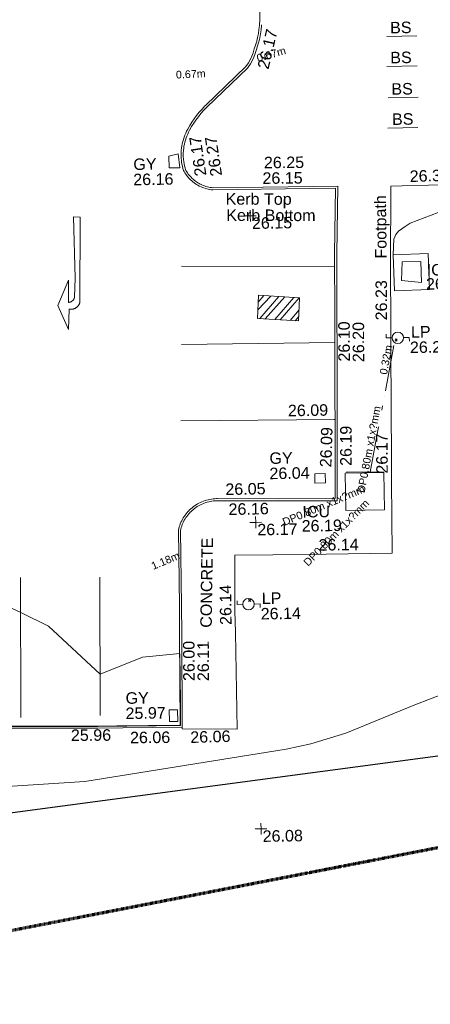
# Model space of a CAD drawing. Header units: millimetres. Extents: x -290717 to 520720, y -88450 to 287762.
# Tile 216 of 256: x 41134 to 54517, y -60301 to -28179. Entities that reach past the tile are written whole.
import ezdxf

# ---------------------------------------------------------------- set-up
doc = ezdxf.new("R2010")
doc.units = ezdxf.units.MM
for name, pattern in [('Dash 1_5mm', [3, 1.5, -1.5]), ('IMPORT-HIDDEN2 _3_', [4762.5, 3175, -1587.5]), ('IMPORT-UG_ELEC_LV_QLB2 _2_', [2700, 1500, -300.0000000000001, 0, -250, 150, -300.0000000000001, 0, -200]), ('IMPORT-UG_ELEC_STREET LIGHTING_QLB2 _2_', [2700, 1500, -300.0000000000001, 0, -250, 150, -300.0000000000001, 0, -200])]:
    doc.linetypes.add(name, pattern=pattern)
for name, color, linetype, lineweight, true_color in [('00_TOPO_FURN_LAMP_POST', 7, 'Continuous', 9, 0x666666), ('00_UAV_BIKE_STAND', 1, 'Continuous', 9, 0xff0000), ('00_UAV_CONCRETE', 9, 'Continuous', 9, 0x808080), ('00_UAV_FOOTPATH', 7, 'Continuous', 9, 0xa50000), ('00_UAV_FORM_LINES', 7, 'Continuous', 9, 0x666666), ('00_UAV_FURN_LAMP_POST', 7, 'Continuous', 9, 0xa50000), ('00_UAV_KERB_BOTTOM', 1, 'Continuous', 9, 0xff0000), ('00_UAV_KERB_TOP', 7, 'Continuous', 9, 0xa500a5), ('00_UAV_LEVEL_SPOT', 7, 'Continuous', 9, 0x666666), ('00_UAV_PARKING', 4, 'Continuous', 9, 0x00ffff), ('00_UAV_ROAD_MARKING_ARROWS', 7, 'Continuous', 9, 0x999999), ('00_UAV_ROAD_MARKING_WHITE_CONTINUOUS', 7, 'Continuous', 9, 0x999999), ('00_UAV_SERV_GULLY', 7, 'Continuous', 9, 0x5252a5), ('00_UAV_SERV_IC', 5, 'Continuous', 9, 0x0000ff), ('01_DTM_CONTOUR_MNR', 7, 'Continuous', 9, 0xa5a552), ('12333-PUM-2D-U-0001-C01 - Rev2_REVIT IMPORT_dwg', 7, 'Continuous', 9, 0x767676), ('A_RHA_Line', 7, 'Continuous', 9, 0x00a600), ('PUM-CHAMBER EXTENTS', 6, 'IMPORT-HIDDEN2 _3_', 9, 0xff00ff), ('PUM-ELECTRIC-LV-QLB2', 1, 'IMPORT-UG_ELEC_LV_QLB2 _2_', 9, 0xff0000), ('PUM-ELECTRIC-MH', 1, 'Continuous', 9, 0xff0000), ('PUM-ELECTRIC-SL-QLB2', 7, 'IMPORT-UG_ELEC_STREET LIGHTING_QLB2 _2_', 9, 0xff7f7f), ('PUM-SURVEY BOUNDARY_EXTENT', 190, 'Continuous', 25, 0x7f00ff)]:
    doc.layers.add(name, color=color, linetype=linetype, lineweight=lineweight, true_color=true_color)
doc.layers.add('00_UAV_SURVEY_TEXT', color=7, linetype='Continuous', lineweight=9)
doc.layers.add('GEN-TEXT', color=7, linetype='Continuous', lineweight=9)
doc.styles.add('Arial_1', font='arial.ttf', dxfattribs={"height": 250})
doc.styles.add('Swis721 Lt BT_2', font='swissl.ttf', dxfattribs={"height": 375})

# ---------------------------------------------------------------- blocks, each defined once
blk = doc.blocks.new('12333-PUM-2D-U-0001-C01 - Rev2_REVIT IMPORT_dwg_MSL_Lamp_Post_SYM-2077240-Site Location Plan Existing')
at = {"layer": '00_TOPO_FURN_LAMP_POST', "color": 254, "true_color": 0xcccccc, "flags": 128}
for points in [[(-500.1060478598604, 0), (-1000.212095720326, 0), (-1000.212095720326, 316.7338303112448)], [(500.1060478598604, 0), (1000.21209571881, 0), (1000.21209571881, -316.7338303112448)]]:
    blk.add_lwpolyline(points, dxfattribs=at)
at = {"layer": '00_TOPO_FURN_LAMP_POST', "color": 254, "true_color": 0xcccccc}
blk.add_circle((0, 0), 500.1060478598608, dxfattribs=at)
blk = doc.blocks.new('12333-PUM-2D-U-0001-C01 - Rev2_REVIT IMPORT_dwg_UAV-2077255-Site Location Plan Existing')
at = {"layer": '00_UAV_LEVEL_SPOT', "color": 254, "true_color": 0xcccccc, "flags": 128}
for points in [[(0, -500.0000000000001), (0, 0), (-500.0000000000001, 0)], [(500.0000000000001, 0), (0, 0), (0, 500.0000000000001)]]:
    blk.add_lwpolyline(points, dxfattribs=at)
blk = doc.blocks.new('12333-PUM-2D-U-0001-C01 - Rev2_REVIT IMPORT_dwg_MGS62954_T2_Galway_ITM_3d_Rev1-2077680-Site Location Plan Existing')
at = {"layer": '00_UAV_BIKE_STAND', "color": 254, "true_color": 0xcccccc}
for p, q in [((533955530.0902098, 725525774.8644043), (533954547.0902098, 725525771.8644043)), ((533955519.0902098, 725524796.8644043), (533954536.0902098, 725524793.8644043)), ((533955537.0902098, 725523772.8644041), (533954554.0902097, 725523769.864404)), ((533955510.0902097, 725522786.8644042), (533954527.0902097, 725522783.8644042))]:
    blk.add_line(p, q, dxfattribs=at)
at = {"layer": '00_UAV_CONCRETE', "color": 254, "true_color": 0xcccccc, "flags": 128}
blk.add_lwpolyline([(533954629.5362045, 725518644.8525176), (533955771.5362046, 725518674.8525176), (533955802.3743511, 725517500.9470663), (533954660.3743512, 725517470.9470663)], close=True, dxfattribs=at)
at = {"layer": '00_UAV_FOOTPATH', "color": 254, "true_color": 0xcccccc, "flags": 128}
blk.add_lwpolyline([(533947490.9145735, 725503356.2019494), (533947489.5362047, 725503306.8525176), (533949278.5362046, 725503258.8525177), (533949275.2695647, 725506418.5101815), (533949274.5362047, 725507127.8525176), (533949302.5362048, 725508938.8525175), (533951781.8877544, 725508920.5116521), (533952276.5362046, 725508916.8525176), (533954432.5362047, 725508914.8525176), (533954451.4360221, 725511263.9423158), (533954456.5362047, 725511897.8525176), (533954503.5362048, 725515556.8525176), (533954513.8522297, 725516263.2423245), (533954543.5362046, 725518295.8525176), (533954594.5362048, 725520886.8525176), (533954969.5556239, 725520890.8114558), (533956678.5362046, 725520908.8525175)], dxfattribs=at)
at = {"layer": '00_UAV_FORM_LINES', "color": 254, "true_color": 0xcccccc, "flags": 128}
for points in [[(533954629.5362047, 725518644.8525176), (533954661.5365, 725519154.8525002), (533954730.5365, 725519313.8525002), (533954815.5365, 725519416.8525001), (533955037.5365, 725519566.8525001), (533955210.5365, 725519673.8525001), (533956348.5365, 725520080.8525002), (533956733.5365, 725520283.8525002), (533956933.5365, 725520465.8525001), (533957134.5365, 725520757.8525002), (533957235.5365, 725521022.8525002), (533957253.5365002, 725521328.8525002), (533957204.5365002, 725521890.8525002), (533957175.5365001, 725524506.8525001), (533957069.5365002, 725527624.8525002), (533956955.5365, 725531093.8525001), (533956805.5365, 725533566.8525002), (533956795.5365001, 725533729.8525002), (533956860.5365, 725533838.8525001), (533956971.5365002, 725533951.8525001), (533957133.5365001, 725534022.8525002), (533957893.0902098, 725534168.8644043)], [(533891285.9865, 725491220.0060003), (533893029.9865001, 725491782.0060002), (533896429.9865001, 725493957.0060003), (533897740.9865001, 725494819.0060002), (533898691.9865001, 725495219.006), (533900316.5495001, 725495866.014), (533903698.5495002, 725495954.0140002), (533912696.5495001, 725496981.0139999), (533920852.5495001, 725498281.0140002), (533931737.7249999, 725500079.6935), (533941064.725, 725501493.6935), (533944284.725, 725501640.6935), (533950868.725, 725502585.6935003), (533951666.7249999, 725502740.6935003), (533952812.7250001, 725503073.6935002), (533955028.725, 725503937.6935002), (533956273.725, 725504395.6935002), (533960712.5365, 725504931.8525001)]]:
    blk.add_lwpolyline(points, dxfattribs=at)
at = {"layer": '00_UAV_KERB_BOTTOM', "color": 254, "true_color": 0xcccccc, "flags": 128}
blk.add_lwpolyline([(533950406.5040748, 725526226.4049691), (533950404.7939532, 725526206.1649225), (533950388.2727191, 725526075.9263481), (533950366.3121516, 725525946.4938525), (533950338.9507769, 725525818.0945041), (533950306.2365959, 725525690.9535595), (533950268.2270007, 725525565.2940667), (533950224.9886731, 725525441.3364751), (533950183.5952229, 725525320.9124568), (533950140.6948515, 725525206.6677225), (533950081.0157391, 725525085.8014199), (533950030.0294461, 725524992.9492552), (533949941.7830805, 725524870.6826469), (533948597.7048924, 725523623.8325347), (533948583.6250276, 725523610.2697823), (533948487.5080935, 725523513.1411537), (533948395.5427951, 725523412.072764), (533948307.8904708, 725523307.2419213), (533948224.7048924, 725523198.8325347), (533948151.1044114, 725523094.4127623), (533948076.9687212, 725522979.6245441), (533948007.7048925, 725522861.8325347), (533947973.1397697, 725522798.5914624), (533947941.2141779, 725522733.8832823), (533947912.0262877, 725522667.8949573), (533947885.6273043, 725522600.7422532), (533947862.0635408, 725522532.5429788), (533947841.3763357, 725522463.4167786), (533947823.6019819, 725522393.4849236), (533947808.7716613, 725522322.8700984), (533947796.9113915, 725522251.6961848), (533947788.0419791, 725522180.088046), (533947785.7188318, 725522151.5918276), (533947782.1789844, 725522108.1713074), (533947779.3326932, 725522036.0721354), (533947779.5080982, 725521963.9170163), (533947782.7048924, 725521891.8325347), (533947784.272485, 725521869.9826034), (533947791.398665, 725521798.18003), (533947801.5253735, 725521726.7388532), (533947814.6348454, 725521655.7844049), (533947830.7040821, 725521585.4411633), (533947849.7048925, 725521515.8325346), (533947865.938662, 725521484.9038464), (533947890.6359626, 725521441.6675694), (533947917.1221472, 725521399.5034335), (533947945.3507493, 725521358.485409), (533947975.2722468, 725521318.6854557), (533948006.8341472, 725521280.1733956), (533948039.9810802, 725521243.0167925), (533948074.6548946, 725521207.2808317), (533948110.794761, 725521173.0282059), (533948148.3372777, 725521140.3190061), (533948187.2165822, 725521109.2106152), (533948227.3644674, 725521079.7576078), (533948268.7104998, 725521052.011655), (533948311.1821447, 725521026.021432), (533948354.7048924, 725521001.8325348), (533948365.4838072, 725520996.2043456), (533948410.2075329, 725520974.3155205), (533948455.8086374, 725520954.3187313), (533948502.2071204, 725520936.249058), (533948549.3215835, 725520920.1382022), (533948597.0693719, 725520906.0144272), (533948645.3667196, 725520893.9025111), (533948694.1288968, 725520883.8237021), (533948743.2703581, 725520875.7956818), (533948792.7048924, 725520869.8325347), (533951957.5220419, 725520857.1859128), (533952796.7048925, 725520853.8325348), (533952723.7249327, 725518708.6936798), (533952697.2250117, 725516694.6996831), (533952681.7249328, 725515516.6936797), (533952616.2956557, 725511695.4643148), (533952599.7249327, 725510727.6936797), (533950757.7249328, 725510757.6936797), (533948763.7249327, 725510794.6936797), (533948735.4682711, 725510794.9411247), (533948681.3387665, 725510793.6895791), (533948627.3091521, 725510790.1724234), (533948573.4742138, 725510784.3958272), (533948568.9619051, 725510783.7194839), (533948519.9283968, 725510776.3699247), (533948466.7656386, 725510766.1087961), (533948414.0792045, 725510753.6304433), (533948361.9615245, 725510738.9567573), (533948310.5040308, 725510722.1134804), (533948259.7969974, 725510703.130162), (533948209.9293814, 725510682.0401047), (533948160.9886678, 725510658.8803083), (533948113.0607151, 725510633.6914023), (533948066.2296053, 725510606.517577), (533948020.5774961, 725510577.4065045), (533947976.1844764, 725510546.4092554), (533947933.1284273, 725510513.5802094), (533947891.4848834, 725510478.9769598), (533947851.3269017, 725510442.6602126), (533947812.7249327, 725510404.6936797), (533947808.4275394, 725510400.2651073), (533947771.6385234, 725510360.5393231), (533947736.5453208, 725510319.3078212), (533947703.2094968, 725510276.6429354), (533947671.6895341, 725510232.6195146), (533947642.0407292, 725510187.3147907), (533947614.3150964, 725510140.8082439), (533947588.5612757, 725510093.181462), (533947564.8244481, 725510044.5179988), (533947543.1462561, 725509994.9032269), (533947523.5647304, 725509944.4241867), (533947506.114224, 725509893.1694361), (533947490.8253508, 725509841.2288933), (533947477.7249326, 725509788.6936796), (533947466.7249327, 725507318.6936797), (533947455.6560336, 725506361.3568909), (533947421.7249326, 725503426.6936796), (533945356.9654995, 725503441.3155318), (533944738.7249327, 725503445.6936797), (533940357.6482238, 725503522.058477)], dxfattribs=at)
at = {"layer": '00_UAV_KERB_TOP', "color": 254, "true_color": 0xcccccc, "flags": 128}
blk.add_lwpolyline([(533950476.2555434, 725526220.5115297), (533950474.4219719, 725526198.810398), (533950457.5316867, 725526065.6625559), (533950435.0805643, 725525933.3387989), (533950407.1079913, 725525802.0712677), (533950373.6630415, 725525672.0902503), (533950334.8043884, 725525543.6237772), (533950291.1354693, 725525418.4317467), (533950249.4734834, 725525297.2264897), (533950205.0025099, 725525178.799204), (533950143.1070508, 725525053.4442015), (533950089.3125729, 725524955.4779946), (533949994.4798146, 725524824.0858444), (533948645.793909, 725523572.9613283), (533948632.7915474, 725523560.4365056), (533948538.2954015, 725523464.9457251), (533948448.303769, 725523366.0463623), (533948362.5325502, 725523263.465293), (533948281.1031507, 725523157.3445998), (533948209.1371776, 725523055.2437652), (533948136.566609, 725522942.878908), (533948068.6024731, 725522827.2971923), (533948035.2666802, 725522766.3053279), (533948004.6382473, 725522704.2262863), (533947976.6366295, 725522640.9198997), (533947951.3105702, 725522576.4964577), (533947928.7044996, 725522511.0689808), (533947908.8580769, 725522444.7522507), (533947891.8061195, 725522377.6626097), (533947877.578542, 725522309.9177558), (533947866.2003046, 725522241.6365367), (533947857.6913686, 725522172.9387408), (533947855.4760617, 725522145.7653171), (533947852.0666613, 725522103.944887), (533947849.3360507, 725522034.7760146), (533947849.5043268, 725521965.5534686), (533947852.5938194, 725521895.8885303), (533947854.0246428, 725521875.9449605), (533947860.9116297, 725521806.5524683), (533947870.6267623, 725521738.0148481), (533947883.203431, 725521669.9441746), (533947898.6195716, 725521602.4598671), (533947915.2275215, 725521541.617377), (533947927.3399218, 725521518.5407499), (533947950.6912378, 725521477.6608177), (533947975.6175027, 725521437.9799638), (533948002.1835647, 725521399.37772), (533948030.3428179, 725521361.9218084), (533948060.0458615, 725521325.6779392), (533948091.2405864, 725521290.709696), (533948123.8722659, 725521257.0784256), (533948157.8836536, 725521224.8431286), (533948193.2150814, 725521194.0603564), (533948229.8045664, 725521164.7841126), (533948267.5879182, 725521137.0657576), (533948306.4988515, 725521110.9539188), (533948346.4691036, 725521086.4944054), (533948387.9129657, 725521063.4609029), (533948397.0748586, 725521058.6770388), (533948439.6623333, 725521037.8337444), (533948482.5777337, 725521019.0146776), (533948526.2435508, 725521002.0092287), (533948570.5831795, 725520986.8472313), (533948615.5188336, 725520973.5552843), (533948660.9716806, 725520962.1567066), (533948706.8619807, 725520952.6714948), (533948753.1092263, 725520945.11629), (533948797.0509331, 725520939.8157269), (533952073.3874811, 725520926.723473), (533952869.1170418, 725520923.5437344), (533952793.709272, 725518707.0429642), (533952767.5770069, 725516720.9908212), (533952751.7170486, 725515515.6339868), (533952686.7561008, 725511721.7561833), (533952668.5172704, 725510656.5639999), (533950756.5056376, 725510687.7042547), (533948762.7690884, 725510724.6993661), (533948735.9709439, 725510724.9340389), (533948734.5814741, 725510724.9019125), (533948684.4227255, 725510723.7421759), (533948633.3194991, 725510720.4155189), (533948582.4004047, 725510714.9517986), (533948531.7547721, 725510707.3606001), (533948481.4714506, 725510697.6552417), (533948431.6386543, 725510685.8527497), (533948382.3438069, 725510671.9738297), (533948333.6733885, 725510656.0428298), (533948285.7127832, 725510638.0876983), (533948238.5461303, 725510618.139935), (533948192.2561763, 725510596.2345349), (533948146.9241295, 725510572.4099272), (533948102.6295174, 725510546.7079089), (533948059.4500481, 725510519.1735696), (533948017.4614731, 725510489.8552144), (533947976.7374544, 725510458.8042772), (533947937.349436, 725510426.0752319), (533947899.3665176, 725510391.7254966), (533947862.3921477, 725510355.3597703), (533947859.2321325, 725510352.1032946), (533947823.9942746, 725510314.0524937), (533947790.8018134, 725510275.0541998), (533947759.2715468, 725510234.7001581), (533947729.4587892, 725510193.0611632), (533947701.4158427, 725510150.210264), (533947675.1919041, 725510106.2226359), (533947650.8329791, 725510061.1754476), (533947628.3818013, 725510015.1477276), (533947607.8777581, 725509968.2202237), (533947589.3568202, 725509920.4752631), (533947572.8514796, 725509871.9966066), (533947558.3906927, 725509822.8693022), (533947547.6866609, 725509779.9440621), (533947536.7231306, 725507318.1331546), (533947526.3107282, 725506417.576042), (533947490.9145735, 725503356.2019494), (533945552.8735138, 725503369.9264294), (533944737.8670808, 725503375.6979995), (533940553.5312088, 725503448.6334858)], dxfattribs=at)
at = {"layer": '00_UAV_PARKING', "color": 254, "true_color": 0xcccccc, "flags": 128}
blk.add_lwpolyline([(533950645.3824745, 725538256.4534836), (533950650.7048923, 725537465.8325346), (533950553.7048926, 725533495.8325347), (533950550.1539819, 725533257.8700655), (533950484.7048924, 725528871.8325348), (533950468.4142115, 725528258.9573699), (533950418.7048925, 725526388.8325346), (533950406.5040748, 725526226.4049691)], dxfattribs=at)
at = {"layer": '00_UAV_ROAD_MARKING_ARROWS', "color": 254, "true_color": 0xcccccc, "flags": 128}
blk.add_lwpolyline([(533944458.7249328, 725520054.6936798), (533944390.7249327, 725517262.6936797), (533944386.8954242, 725517250.9663407), (533944382.5781848, 725517239.4096516), (533944377.7807885, 725517228.0438871), (533944372.5116515, 725517216.8889863), (533944366.7800178, 725517205.9645189), (533944360.5959422, 725517195.28965), (533944353.9702742, 725517184.8831068), (533944346.9146371, 725517174.7631463), (533944339.4414091, 725517164.9475222), (533944331.5637006, 725517155.4534541), (533944323.2953321, 725517146.2975982), (533944314.0556203, 725517136.9165139), (533944305.0263627, 725517128.5100806), (533944295.6530005, 725517120.4891268), (533944285.9519778, 725517112.8677247), (533944275.9403129, 725517105.6592445), (533944265.6355705, 725517098.8763324), (533944255.055828, 725517092.5308878), (533944244.2196461, 725517086.6340431), (533944233.1460353, 725517081.1961427), (533944221.8544224, 725517076.2267272), (533944210.3646163, 725517071.7345145), (533944198.6967746, 725517067.7273854), (533944186.8713663, 725517064.2123694), (533944174.9091374, 725517061.1956336), (533944162.8310735, 725517058.6824702), (533944150.658364, 725517056.6772879), (533944138.4123635, 725517055.1836048), (533944126.1145559, 725517054.2040412), (533944113.7865157, 725517053.7403157), (533944101.4498705, 725517053.7932414), (533944089.126263, 725517054.3627259), (533944076.8373128, 725517055.4477699), (533944064.6045793, 725517057.04647), (533944052.4495223, 725517059.1560217), (533944040.7249327, 725517061.6936797), (533944011.7249327, 725516396.6936797), (533943676.7249327, 725517183.6936796), (533944032.7249327, 725518007.6936797), (533944024.7249327, 725517280.6936797), (533944033.5594917, 725517281.1579045), (533944042.3668615, 725517281.9916749), (533944051.1315912, 725517283.193528), (533944059.8383042, 725517284.761356), (533944068.4717262, 725517286.692408), (533944077.0167112, 725517288.9832964), (533944085.4582682, 725517291.6300019), (533944093.781588, 725517294.6278818), (533944101.9720688, 725517297.9716763), (533944110.0153416, 725517301.6555196), (533944117.8972958, 725517305.6729486), (533944125.6041034, 725517310.0169158), (533944133.1222445, 725517314.6798003), (533944140.4385297, 725517319.6534216), (533944147.5401235, 725517324.9290545), (533944154.4145674, 725517330.4974436), (533944161.0498014, 725517336.3488201), (533944167.434185, 725517342.4729186), (533944173.5565177, 725517348.8589957), (533944178.7249327, 725517354.6936797), (533944184.325609, 725517361.5418445), (533944189.6346014, 725517368.6185342), (533944194.6425957, 725517375.911334), (533944199.3408067, 725517383.4074497), (533944203.7209916, 725517391.0937308), (533944207.7754663, 725517398.9566928), (533944211.4971179, 725517406.9825416), (533944214.8794172, 725517415.1571968), (533944217.9164307, 725517423.4663173), (533944220.6028305, 725517431.8953264), (533944222.9339034, 725517440.4294366), (533944223.7249327, 725517443.6936797), (533944255.7249327, 725518066.6936797), (533944238.7249327, 725520068.6936797)], close=True, dxfattribs=at)
at = {"layer": '00_UAV_ROAD_MARKING_WHITE_CONTINUOUS', "color": 254, "true_color": 0xcccccc}
for p, q in [((533947728.7249326, 725518400.6936795), (533952718.2603316, 725518293.3840033)), ((533952685.7483013, 725515822.4696884), (533947686.7249329, 725515845.69368)), ((533942235.7249328, 725503772.69368), (533942301.7249329, 725508333.6936799)), ((533944884.7249325, 725508298.6936795), (533944822.7249327, 725503786.6936795))]:
    blk.add_line(p, q, dxfattribs=at)
at = {"layer": '00_UAV_ROAD_MARKING_WHITE_CONTINUOUS', "color": 254, "true_color": 0xcccccc, "flags": 128}
blk.add_lwpolyline([(533947613.7249327, 725513351.6936796), (533952644.0014787, 725513313.551964), (533952613.5569767, 725513313.7828074)], dxfattribs=at)
at = {"layer": '00_UAV_SERV_GULLY', "color": 254, "true_color": 0xcccccc}
for p, q in [((533947382.7000001, 725521993.2), (533947687.5, 725522069.4)), ((533947687.5, 725522069.4), (533947725.6000001, 725521612.2)), ((533947382.7000001, 725521612.2), (533947382.7000001, 725521993.2)), ((533947382.7000001, 725521612.2), (533947725.6000001, 725521612.2)), ((533951954.7000001, 725511553.8000001), (533952297.6000001, 725511553.8000001)), ((533951954.7000001, 725511553.8000001), (533951954.7000001, 725511249)), ((533952297.6000001, 725511553.8000001), (533952297.6000001, 725511249)), ((533951954.7000001, 725511249), (533952297.6000001, 725511249)), ((533947344.6000001, 725503933.8000001), (533947077.9000001, 725503933.8000002)), ((533947077.9000001, 725503552.8000001), (533947077.9000001, 725503933.8000002)), ((533947344.6000001, 725503933.8000001), (533947344.6000001, 725503552.8000001)), ((533947344.6000001, 725503552.8000001), (533947077.9000001, 725503552.8000001))]:
    blk.add_line(p, q, dxfattribs=at)
at = {"layer": '00_UAV_SERV_IC', "color": 254, "true_color": 0xcccccc}
for p, q in [((533954888.4, 725517802.2000002), (533954926.5000001, 725518411.8000001)), ((533954926.5000001, 725518411.8000001), (533955536.1000001, 725518411.8000001)), ((533955536.1000001, 725518411.8000001), (533955536.1000001, 725517726)), ((533954888.4, 725517802.2000002), (533955536.1000001, 725517726)), ((533952945.3, 725510334.6000001), (533952945.3000001, 725511553.8000002)), ((533952945.3000001, 725511553.8000002), (533954202.6000001, 725511553.8000002)), ((533954202.6000001, 725511553.8000002), (533954202.6000001, 725510334.6000001)), ((533952945.3, 725510334.6000001), (533954202.6000001, 725510334.6000001))]:
    blk.add_line(p, q, dxfattribs=at)
at = {"layer": '01_DTM_CONTOUR_MNR', "color": 254, "true_color": 0xcccccc, "flags": 128}
blk.add_lwpolyline([(533947443.649527, 725504196.6388317), (533947450.0000001, 725505760), (533946229.5341005, 725505667.6058018), (533944840, 725505140.0000001), (533943190.362658, 725506725.9339417), (533942290.0000001, 725507190.0000002), (533939790.0000001, 725508400.0000001), (533937230, 725508420.0000001), (533934750, 725508510), (533932270.0000001, 725508500), (533931773.3333334, 725503641.1111113), (533932155.8486181, 725503620.9403267), (533932955.4491099, 725503589.58868), (533933923.9565009, 725503064.2561176), (533934249.1380413, 725503102.9547051), (533936135.0025967, 725503546.8533366), (533936990.0000001, 725503553.790883), (533942470.3571429, 725503467.5714287), (533944740, 725503435.6904763), (533946637.1728527, 725503415.3950161), (533947430.5000001, 725503419.5000001)], close=True, dxfattribs=at)
at = {"xscale": 0.375, "yscale": 0.375, "zscale": 0.375}
for name, p in [('12333-PUM-2D-U-0001-C01 - Rev2_REVIT IMPORT_dwg_UAV-2077255-Site Location Plan Existing', (533950000.0000001, 725520000.0000001)), ('12333-PUM-2D-U-0001-C01 - Rev2_REVIT IMPORT_dwg_MSL_Lamp_Post_SYM-2077240-Site Location Plan Existing', (533954736.5362047, 725515939.8525177)), ('12333-PUM-2D-U-0001-C01 - Rev2_REVIT IMPORT_dwg_UAV-2077255-Site Location Plan Existing', (533950000.0000001, 725510000)), ('12333-PUM-2D-U-0001-C01 - Rev2_REVIT IMPORT_dwg_MSL_Lamp_Post_SYM-2077240-Site Location Plan Existing', (533949721.5362048, 725507334.8525177)), ('12333-PUM-2D-U-0001-C01 - Rev2_REVIT IMPORT_dwg_UAV-2077255-Site Location Plan Existing', (533950000.0000001, 725500000.0000001))]:
    blk.add_blockref(name, p, dxfattribs=at)
at = {"layer": '00_UAV_BIKE_STAND', "color": 251, "true_color": 0x666666, "char_height": 375, "width": 778.8190080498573, "attachment_point": 1, "line_spacing_factor": 1.005061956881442, "style": 'Swis721 Lt BT_2'}
for insert in [(533954662.0043787, 725526246.9035842), (533954651.0043787, 725525268.9035842), (533954669.0043786, 725524244.9035841), (533954672.0852097, 725523258.9953876)]:
    blk.add_mtext('BS', dxfattribs=dict(at, insert=insert))
at = {"layer": '00_UAV_FOOTPATH', "color": 251, "true_color": 0x666666, "char_height": 375, "attachment_point": 1, "line_spacing_factor": 1.005061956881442, "style": 'Swis721 Lt BT_2'}
for s, insert, width, rotation in [('26.30', (533955214.3140345, 725521388.6524799), 1495.902363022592, 0.604827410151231), ('Footpath', (533954043.642438, 725518533.4635746), 2436.183848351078, 89.64501489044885), ('26.23', (533954022.3260012, 725516520.4471676), 1495.902363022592, 89.16331935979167), ('26.17', (533953958.6806558, 725511518.7844502), 1495.902363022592, 89.43838894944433), ('26.14', (533952033.9299, 725509414.7050569), 1495.902363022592, 359.763486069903), ('26.14', (533948780.9834608, 725506670.3704844), 1495.902363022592, 89.78456660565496), ('26.06', (533947743.5190969, 725503214.86256), 1495.902363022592, 0.6518691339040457)]:
    blk.add_mtext(s, dxfattribs=dict(at, insert=insert, width=width, rotation=rotation))
at = {"layer": '00_UAV_FURN_LAMP_POST', "color": 251, "true_color": 0x666666, "char_height": 375, "attachment_point": 1, "line_spacing_factor": 1.005061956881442, "style": 'Swis721 Lt BT_2'}
for s, insert, width in [('LP', (533955169.2883024, 725516308.8951694), 707.5855621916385), ('26.27', (533955126.5434752, 725515806.9812515), 1495.902363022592), ('LP', (533950154.2883025, 725507703.8951694), 707.5855621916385), ('26.14', (533950111.5434753, 725507201.9812515), 1495.902363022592)]:
    blk.add_mtext(s, dxfattribs=dict(at, insert=insert, width=width))
at = {"layer": '00_UAV_KERB_BOTTOM', "color": 251, "true_color": 0x666666, "char_height": 375, "attachment_point": 1, "line_spacing_factor": 1.005061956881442, "style": 'Swis721 Lt BT_2'}
for s, insert, width, rotation in [('26.17', (533950309.5626777, 725524843.2447212), 1495.902363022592, 75.73431127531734), ('26.17', (533948223.1933411, 725521300.9937), 1495.902363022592, 97.61318480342), ('26.15', (533950418.1499931, 725521410.958828), 1495.902363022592, 359.47951714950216), ('Kerb Bottom', (533949220.0763043, 725520225.5215019), 3414.456504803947, 358.82845271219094), ('26.10', (533952786.9210464, 725515196.19028), 1495.902363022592, 89.24615166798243), ('26.09', (533952121.8873774, 725511766.15253), 1495.902363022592, 87.1203976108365), ('26.05', (533949030.3184888, 725511282.5530461), 1495.902363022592, 0.10663801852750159), ('26.00', (533947547.7427824, 725504862.9925026), 1495.902363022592, 89.33756546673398), ('25.96', (533943858.65014, 725503348.4344554), 1495.902363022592, 359.36794015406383)]:
    blk.add_mtext(s, dxfattribs=dict(at, insert=insert, width=width, rotation=rotation))
at = {"layer": '00_UAV_KERB_TOP', "color": 251, "true_color": 0x666666, "char_height": 375, "attachment_point": 1, "line_spacing_factor": 1.005061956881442, "style": 'Swis721 Lt BT_2'}
for s, insert, width, rotation in [('26.27', (533948732.7293143, 725521287.0960869), 1495.902363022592, 97.61318480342), ('26.25', (533950474.865115, 725521918.5420688), 1495.902363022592, 359.47951714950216), ('Kerb Top', (533949207.1784515, 725520756.0391093), 2493.170605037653, 358.82845271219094), ('26.20', (533953254.2543568, 725515169.1331884), 1495.902363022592, 89.24615166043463), ('26.19', (533952785.1862416, 725511792.1239097), 1495.902363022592, 89.01904471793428), ('26.16', (533949122.1387163, 725510629.5371166), 1495.902363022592, 0.10663801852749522), ('26.11', (533948014.5342299, 725504852.7884665), 1495.902363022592, 89.33756547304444), ('26.06', (533945783.2963774, 725503239.0786598), 1495.902363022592, 359.48459774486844)]:
    blk.add_mtext(s, dxfattribs=dict(at, insert=insert, width=width, rotation=rotation))
at = {"layer": '00_UAV_LEVEL_SPOT', "char_height": 375, "width": 1495.902363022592, "attachment_point": 1, "line_spacing_factor": 1.005061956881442, "style": 'Swis721 Lt BT_2'}
for s, insert in [('26.15', (533950048.475159, 725519946.7845223)), ('26.17', (533950048.475159, 725509946.7845222)), ('26.08', (533950048.475159, 725499946.7845223))]:
    blk.add_mtext(s, dxfattribs=dict(at, insert=insert))
at = {"layer": '00_UAV_ROAD_MARKING_WHITE_CONTINUOUS', "color": 251, "true_color": 0x666666, "insert": (533951113.9890729, 725513815.1876172), "char_height": 375, "width": 1495.902363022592, "attachment_point": 1, "rotation": 359.9337462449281, "line_spacing_factor": 1.005061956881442, "style": 'Swis721 Lt BT_2'}
blk.add_mtext('26.09', dxfattribs=at)
at = {"layer": '00_UAV_SERV_GULLY', "color": 251, "true_color": 0x666666, "char_height": 375, "attachment_point": 1, "line_spacing_factor": 1.005061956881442, "style": 'Swis721 Lt BT_2'}
for s, insert, width in [('GY', (533946215.9321281, 725521936.0052936), 821.5590755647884), ('26.16', (533946205.3361508, 725521438.3185748), 1495.902363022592), ('GY', (533950485.763405, 725512271.0883051), 821.5590755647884), ('26.04', (533950475.1674277, 725511773.4015862), 1495.902363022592), ('GY', (533945659.1098911, 725504527.4068546), 821.5590755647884), ('25.97', (533945648.5139138, 725504029.7201357), 1495.902363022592)]:
    blk.add_mtext(s, dxfattribs=dict(at, insert=insert, width=width))
at = {"layer": '00_UAV_SERV_IC', "color": 251, "true_color": 0x666666, "char_height": 375, "attachment_point": 1, "line_spacing_factor": 1.005061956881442, "style": 'Swis721 Lt BT_2'}
for s, insert, width in [('ICU', (533955717.3712291, 725518323.5307231), 1021.012723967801), ('26.45', (533955685.7113703, 725517864.7724675), 1495.902363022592), ('ICU', (533951527.5865045, 725510503.6514323), 1021.012723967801), ('26.19', (533951495.9266457, 725510044.8931767), 1495.902363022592)]:
    blk.add_mtext(s, dxfattribs=dict(at, insert=insert, width=width))
at = {"layer": '00_UAV_SURVEY_TEXT', "color": 251, "true_color": 0x666666, "insert": (533948131.950922, 725506595.8003415), "char_height": 375, "width": 3286.236302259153, "attachment_point": 1, "rotation": 88.15607661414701, "line_spacing_factor": 1.005061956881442, "style": 'Swis721 Lt BT_2'}
blk.add_mtext('CONCRETE', dxfattribs=at)
blk = doc.blocks.new('12333-PUM-2D-U-0001-C01 - Rev2_REVIT IMPORT_dwg-1620468-Site Location Plan Existing')
at = {"layer": 'PUM-CHAMBER EXTENTS', "true_color": 0xffaaff}
h = blk.add_hatch(dxfattribs=at)
h.set_pattern_fill('FP_3', color=211, style=0, pattern_type=2)
h.set_pattern_definition([(45, (-533641079.65, -725615854.3560001), (-265.1650429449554, 265.1650429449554), []), (45, (-533640902.873, -725615854.3560001), (-265.1650429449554, 265.1650429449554), [])])
h.paths.add_polyline_path([(310435.3501528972, -99310.35617867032), (310477.3501529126, -98559.35617862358), (309140.3501528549, -98450.35617868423), (309098.350152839, -99201.356178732)])
at = {"layer": 'GEN-TEXT', "color": 253, "true_color": 0xaaaaaa}
for p, q in [((313569.2402345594, -100021.3695282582), (313639.9509126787, -99950.658850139)), ((313639.9509126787, -100021.3695282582), (313569.2402345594, -99950.658850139)), ((308642.3519486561, -108430.8814748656), (308713.0626267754, -108360.1707967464)), ((308713.0626267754, -108430.8814748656), (308642.3519486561, -108360.1707967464))]:
    blk.add_line(p, q, dxfattribs=at)
at = {"layer": 'PUM-CHAMBER EXTENTS', "color": 211, "linetype": 'Continuous', "true_color": 0xffaaff, "flags": 128}
blk.add_lwpolyline([(310435.3501528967, -99310.35617867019), (310477.3501529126, -98559.35617862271), (309140.3501528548, -98450.35617868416), (309098.350152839, -99201.35617873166)], close=True, dxfattribs=at)
at = {"layer": 'PUM-ELECTRIC-MH', "color": 21, "true_color": 0xffaaaa, "flags": 128}
blk.add_lwpolyline([(311918.2135028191, -104300.5561785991), (311918.3501529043, -104259.3561786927), (313121.3501528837, -104289.3561787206), (313121.3077228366, -104302.1488380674)], dxfattribs=at)
at = {"layer": 'PUM-ELECTRIC-SL-QLB2', "color": 254, "true_color": 0xffd4d4}
blk.add_line((312679.3235936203, -104278.3330725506), (313547.9425116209, -100067.1549071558), dxfattribs=at)
at = {"layer": 'PUM-SURVEY BOUNDARY_EXTENT', "color": 201, "true_color": 0xd4aaff, "flags": 128}
blk.add_lwpolyline([(251950.3366529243, -124072.3501786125), (259236.899652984, -119988.3421786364), (323873.886652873, -112519.503678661), (334939.8866528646, -105532.50367858), (357849.7436529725, -103776.6746786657), (392539.5243464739, -99127.03862437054), (407226.7671178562, -92450.31301409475), (410396.7436529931, -84599.67467864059), (409217.7436529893, -80397.67467870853), (407087.7436529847, -76496.67467863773), (402380.7436529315, -67043.67467865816), (394608.7436529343, -62224.67467864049), (368049.4024129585, -53126.32352020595), (365751.7866529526, -39739.21267874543), (374423.232213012, -19956.60564710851), (379270.7626529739, -1194.490678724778)], dxfattribs=at)
blk.add_blockref('12333-PUM-2D-U-0001-C01 - Rev2_REVIT IMPORT_dwg_MGS62954_T2_Galway_ITM_3d_Rev1-2077680-Site Location Plan Existing', (-533641079.6498471, -725615854.3561786))
at = {"layer": 'PUM-ELECTRIC-LV-QLB2', "char_height": 250, "attachment_point": 2, "line_spacing_factor": 0.9417779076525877, "style": 'Arial_1'}
for s, insert, width, rotation in [('0.67m', (309659.8392323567, -90474.055074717), 1160.025439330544, 15.240234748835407), ('0.67m', (307056.4731877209, -91070.4173519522), 1160.025439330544, 1.6469603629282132), ('DP0.80m x1x?mm', (311096.2186746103, -105223.0811246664), 3428.043514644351, 21.78326015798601), ('DP0.80m x1x?mm', (311451.7735540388, -106149.6086539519), 3428.043514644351, 44.52298788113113), ('1.18m', (305911.4785088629, -106937.8808748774), 1160.025439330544, 21.78326015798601)]:
    blk.add_mtext(s, dxfattribs=dict(at, insert=insert, width=width, rotation=rotation))
at = {"layer": 'PUM-ELECTRIC-SL-QLB2', "char_height": 250, "attachment_point": 2, "rotation": 78.34533173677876, "line_spacing_factor": 0.9417779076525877, "style": 'Arial_1'}
for s, insert, width in [('0.32m', (313135.6780258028, -100598.640707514), 1160.025439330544), ('DP0.80m x1x?mm', (312530.4124621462, -103514.5358505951), 3428.043514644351)]:
    blk.add_mtext(s, dxfattribs=dict(at, insert=insert, width=width))

msp = doc.modelspace()

# ---------------------------------------------------------------- linework, layer by layer
at = {"layer": 'A_RHA_Line', "color": 30, "linetype": 'Dash 1_5mm', "lineweight": 70, "true_color": 0xff8000}
msp.add_line((-1495.001068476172, -66121.34774566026), (142564.3754142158, -38119.04161076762), dxfattribs=at)
msp.add_line((-1495.001068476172, -66121.34774566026), (142564.3754142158, -38119.04161076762), dxfattribs=at)

# ---------------------------------------------------------------- block references
at = {"layer": '12333-PUM-2D-U-0001-C01 - Rev2_REVIT IMPORT_dwg', "color": 254, "linetype": 'IMPORT-UG_ELEC_STREET LIGHTING_QLB2 _2_', "true_color": 0xffd4d4, "rotation": 0.9999999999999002}
msp.add_blockref('12333-PUM-2D-U-0001-C01 - Rev2_REVIT IMPORT_dwg-1620468-Site Location Plan Existing', (-261895.0770586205, 55869.5817132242), dxfattribs=at)

doc.saveas('drawing.dxf')
